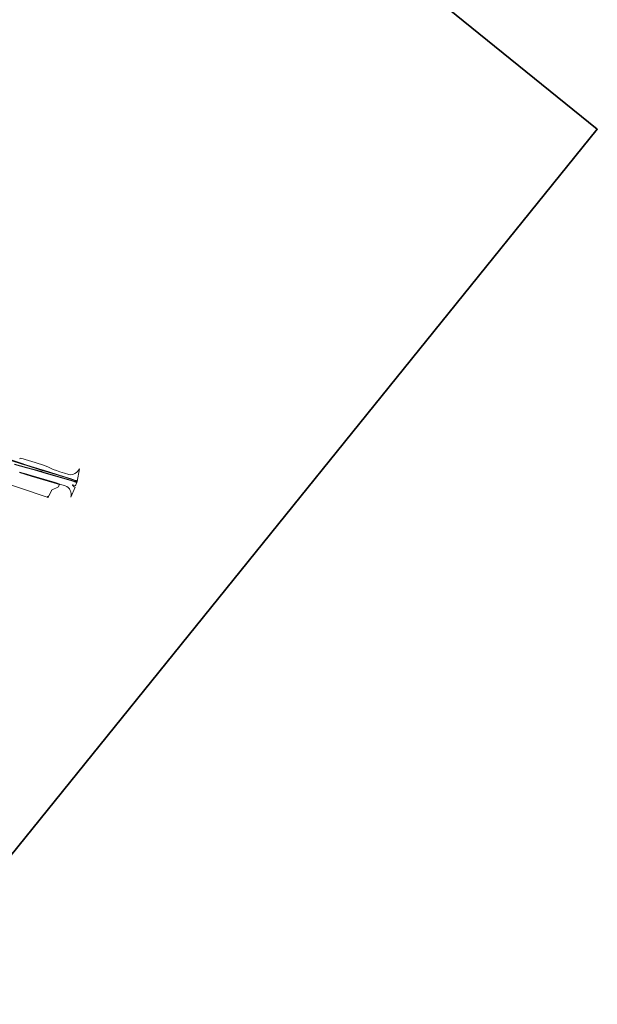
# Model space of a CAD drawing. Header units: metres. Extents: x 93008 to 98406, y 448779 to 454332.
# Tile 135 of 136: x 97173 to 98406, y 450346 to 452446. Entities that reach past the tile are written whole.
import ezdxf

# ---------------------------------------------------------------- set-up
doc = ezdxf.new("R2010")
doc.units = ezdxf.units.M
doc.header["$MEASUREMENT"] = 0
doc.layers.add('B-RO-OG-TERREIN_CULTUURSCHEIDING-V', color=7, linetype='Continuous', lineweight=18, true_color=0x28c846)
doc.layers.add('B-RO-VH-VERHARDING_ASFALT-PRIM-V', color=11, linetype='Continuous', lineweight=18)
doc.layers.add('X-XX-AL-MASKER-G', color=7, linetype='Continuous', lineweight=35)

msp = doc.modelspace()

# ---------------------------------------------------------------- linework, layer by layer
at = {"layer": 'B-RO-OG-TERREIN_CULTUURSCHEIDING-V'}
for points in [[(97162.206, 451497.987), (97187.486, 451491.105), (97204.097, 451486.472), (97220.244, 451481.906), (97222.759, 451480.98), (97284.04, 451463.045), (97293.801, 451460.1), (97294.331, 451460.167), (97294.562, 451461.126), (97292.18, 451462.615), (97280.996, 451466.586), (97277.885, 451467.512), (97268.951, 451470.093), (97253.069, 451474.924), (97224.016, 451483.991), (97220.906, 451484.52), (97188.015, 451494.976), (97176.103, 451498.947), (97156.448, 451505.234)], [(97156.448, 451505.234), (97176.103, 451498.947), (97188.015, 451494.976), (97220.906, 451484.52), (97224.016, 451483.991), (97253.069, 451474.924), (97268.951, 451470.093), (97277.885, 451467.512), (97280.996, 451466.586), (97292.18, 451462.615), (97294.562, 451461.126), (97294.331, 451460.167), (97293.801, 451460.1), (97284.04, 451463.045), (97222.759, 451480.98), (97220.244, 451481.906), (97204.097, 451486.472), (97187.486, 451491.105), (97162.206, 451497.987)], [(97049.648, 451488.845), (97231.806, 451427.722), (97232.261, 451429.027), (97233.435, 451428.637), (97232.946, 451427.154), (97233.531, 451426.493), (97233.559, 451426.58), (97235.042, 451431.1), (97235.604, 451430.917), (97236.134, 451430.741), (97240.51, 451441.452), (97241.149, 451442.519), (97241.079, 451442.662), (97255.9, 451449.662), (97257.551, 451453.683), (97257.949, 451454.653), (97197.103, 451472.591), (97172.342, 451480.097)]]:
    msp.add_lwpolyline(points, dxfattribs=at)
msp.add_lwpolyline([(97161.964, 451497.249), (97187.282, 451490.308), (97204.055, 451485.61), (97220.165, 451480.974), (97222.503, 451480.172), (97283.907, 451462.298), (97294.427, 451459.135, 0.35842952), (97295.123, 451459.422), (97295.475, 451460.384, 0.08791479), (97295.542, 451460.739, 0.22869826), (97295.127, 451461.567), (97293.144, 451462.93), (97292.229, 451463.382), (97280.894, 451467.393), (97278.054, 451468.32), (97268.942, 451471.055), (97253.169, 451475.828), (97223.609, 451485.081), (97223.142, 451485.032), (97220.953, 451485.511), (97188.113, 451495.968), (97176.425, 451499.907), (97156.758, 451506.088)], format="xyb", dxfattribs=at)
at = {"layer": 'B-RO-VH-VERHARDING_ASFALT-PRIM-V'}
for points in [[(97156.758, 451506.088), (97176.425, 451499.907), (97188.113, 451495.968), (97220.953, 451485.511), (97223.142, 451485.032), (97223.609, 451485.081), (97253.169, 451475.828), (97268.942, 451471.055), (97278.054, 451468.32), (97280.894, 451467.393), (97292.229, 451463.382), (97293.144, 451462.93), (97295.127, 451461.567, -0.22869826), (97295.542, 451460.739), (97300.456, 451488.137, -0.18161996), (97290.983, 451477.885, -0.19566103), (97278.059, 451475.836), (97268.28, 451478.795), (97268.261, 451478.746), (97258.941, 451481.71), (97251.353, 451484.128), (97244.274, 451486.863), (97234.146, 451491.549), (97225.768, 451494.885), (97205.799, 451501.154), (97191.827, 451505.595), (97175.728, 451510.504), (97172.219, 451509.192)], [(97172.635, 451481.053), (97183.231, 451477.803), (97197.386, 451473.551), (97248.641, 451458.439), (97258.31, 451455.532), (97269.888, 451451.55, -0.22073185), (97280.886, 451442.062, -0.18154504), (97282.132, 451427.538), (97291.121, 451448.713, -0.08460929), (97290.965, 451448.598, -0.20812025), (97290.518, 451448.577), (97288.891, 451449.734), (97285.793, 451453.163, -0.3166896), (97285.643, 451453.712, -0.40857069), (97286.263, 451454.009), (97291.052, 451452.628), (97292.049, 451452.326, -0.18717463), (97292.334, 451452.092, -0.11223362), (97292.398, 451451.876), (97295.123, 451459.422, -0.35842952), (97294.427, 451459.135), (97283.907, 451462.298), (97222.503, 451480.172), (97220.165, 451480.974), (97204.055, 451485.61), (97187.282, 451490.308), (97161.964, 451497.249)]]:
    msp.add_lwpolyline(points, format="xyb", dxfattribs=at)
at = {"layer": 'X-XX-AL-MASKER-G'}
msp.add_lwpolyline([(95782.425, 454332.035), (98405.609, 452212.139), (95630.88, 448778.656), (93007.696, 450898.551)], close=True, dxfattribs=at)

doc.saveas('drawing.dxf')
